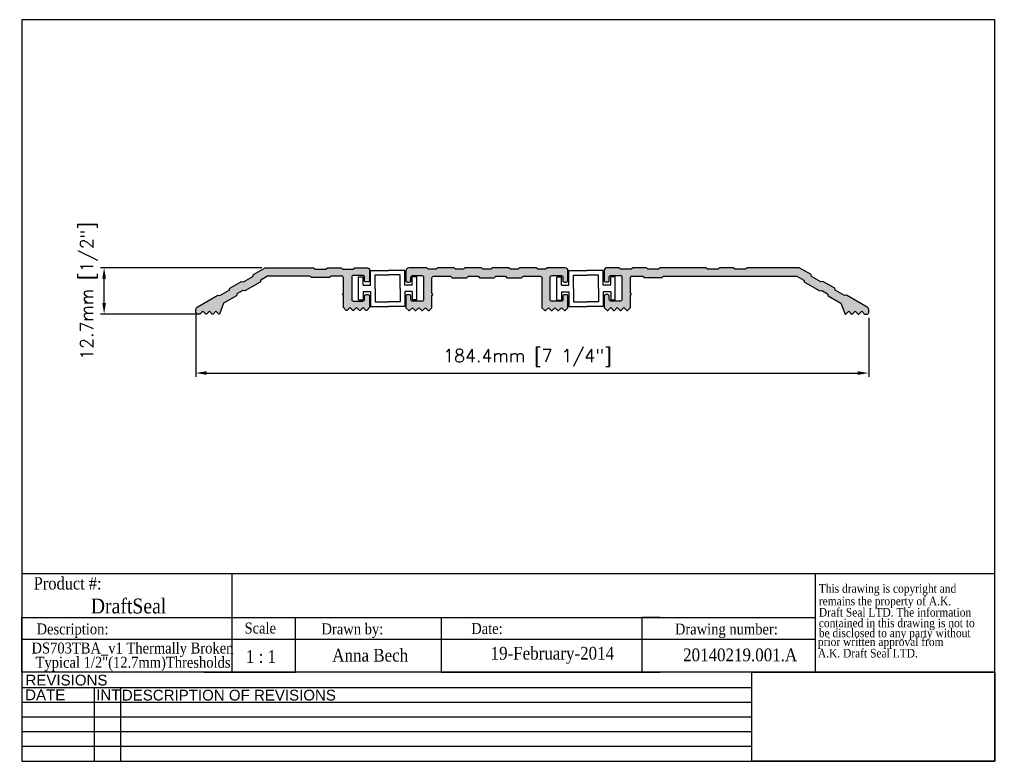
# Model space of a CAD drawing. Header units: millimetres. Extents: x 2362 to 2631, y 15 to 219.
import ezdxf
from ezdxf.enums import TextEntityAlignment as Align

# ---------------------------------------------------------------- set-up
doc = ezdxf.new("R2010")
doc.units = ezdxf.units.MM
doc.header["$MEASUREMENT"] = 0
doc.layers.add('AM_5', color=3, linetype='Continuous', lineweight=25)
doc.layers.add('BORDER', color=7, linetype='Continuous', lineweight=25)
for name, color, linetype in [('Current', 7, 'Continuous'), ('DRAWING', 7, 'Continuous'), ('DRAWING1', 5, 'Continuous'), ('FRAME', 7, 'Continuous')]:
    doc.layers.add(name, color=color, linetype=linetype)
doc.styles.add('DS GROUP', font='arial.ttf')
doc.styles.get("Standard").update_dxf_attribs({"font": 'ROMANS.SHX'})
doc.styles.add('TAG', font='GARA.TTF')
doc.dimstyles.new('AM_ISO$0', dxfattribs={"dimtxt": 1.5, "dimasz": 1.5, "dimexe": 1, "dimexo": 1, "dimgap": 1.5, "dimtad": 1, "dimdec": 0, "dimdsep": 46, "dimtxsty": 'Standard', "dimcen": 0, "dimclrd": 256, "dimclre": 256, "dimclrt": 2, "dimadec": 0, "dimazin": 2, "dimtp": 0.1, "dimtm": 0.1, "dimtfac": 0.71, "dimtdec": 0, "dimtmove": 0, "dimatfit": 3, "dimfxl": 1, "dimlwd": -1, "dimlwe": -1, "dimarcsym": 1})
picture_1 = doc.add_image_def('image1.bmp', size_in_pixel=(901, 331))

# ---------------------------------------------------------------- blocks, each defined once
blk = doc.blocks.new('A$C08671A0E')
at = {"layer": 'FRAME', "style": 'TAG'}
for s, p in [('This drawing is copyright and', (14.8, -52.3)), ('remains the property of A.K.', (14.8, -101.5)), ('Draft Seal LTD. The information', (14.8, -145.7)), ('contained in this drawing is not to  ', (14.8, -187.4)), ('be disclosed to any party without ', (14.8, -226.7)), (' prior written approval from', (0, -261.2)), (' A.K. Draft Seal LTD.', (0, -306.1))]:
    blk.add_text(s, height=33.819, dxfattribs=at).set_placement(p)
blk = doc.blocks.new('*D465')
at = {"layer": 'AM_5', "linetype": 'ByBlock', "transparency": 16777216}
for p, q in [((2409.78, 138.08), (2409.78, 120.69)), ((2594.22, 136.85), (2594.22, 120.69)), ((2412.78, 121.69), (2591.22, 121.69))]:
    blk.add_line(p, q, dxfattribs=at)
at = {"layer": 'AM_5', "transparency": 16777216}
for points in [[(2412.78, 122.19), (2412.78, 121.19), (2409.78, 121.69)], [(2591.22, 122.19), (2591.22, 121.19), (2594.22, 121.69)]]:
    blk.add_solid(points, dxfattribs=at)
at = {"layer": 'Defpoints', "color": 0, "transparency": 16777216}
for p in [(2409.78, 139.08), (2594.22, 137.85), (2594.22, 121.69)]:
    blk.add_point(p, dxfattribs=at)
at = {"layer": 'AM_5', "color": 7, "transparency": 16777216, "insert": (2500.67, 125.86), "char_height": 3.5, "attachment_point": 5}
blk.add_mtext('184.4mm [7 1/4"]', dxfattribs=at)
blk = doc.blocks.new('*D466')
at = {"layer": 'AM_5', "linetype": 'ByBlock', "transparency": 16777216}
for p, q in [((2427.83, 150.55), (2383.64, 150.55)), ((2384.64, 140.85), (2384.64, 147.55)), ((2409.54, 137.85), (2383.64, 137.85))]:
    blk.add_line(p, q, dxfattribs=at)
at = {"layer": 'AM_5', "transparency": 16777216}
for points in [[(2384.14, 147.55), (2385.14, 147.55), (2384.64, 150.55)], [(2384.14, 140.85), (2385.14, 140.85), (2384.64, 137.85)]]:
    blk.add_solid(points, dxfattribs=at)
at = {"layer": 'Defpoints', "color": 0, "transparency": 16777216}
for p in [(2384.64, 150.55), (2428.83, 150.55), (2410.54, 137.85)]:
    blk.add_point(p, dxfattribs=at)
at = {"layer": 'AM_5', "color": 7, "transparency": 16777216, "insert": (2380.47, 144.2), "char_height": 3.5, "attachment_point": 5, "rotation": 90}
blk.add_mtext('12.7mm [1/2"]', dxfattribs=at)

msp = doc.modelspace()

# ---------------------------------------------------------------- hatches: boundary and pattern name
for points in [[(2455.6, 148.42, -0.414214), (2456, 148.02), (2456, 147.07, 0.414214), (2456.4, 146.67), (2457, 146.67, 0.414214), (2457.4, 147.07), (2457.4, 149.75, 0.414214), (2456.6, 150.55), (2453.33, 150.55), (2452.93, 150.15), (2449.98, 150.15), (2449.58, 150.55), (2445.83, 150.55), (2445.43, 150.15), (2442.48, 150.15), (2442.08, 150.55), (2428.83, 150.55), (2425.58, 148.67), (2425.43, 148.12), (2422.88, 146.65), (2422.33, 146.8), (2419.09, 144.92), (2418.94, 144.37), (2416.38, 142.9), (2415.84, 143.05), (2410.18, 139.78, 0.26795), (2409.78, 139.08), (2409.78, 138.25, 0.414214), (2410.18, 137.85), (2410.91, 137.85), (2411.7, 138.64), (2412.49, 137.85), (2412.7, 137.85), (2413.49, 138.64), (2414.28, 137.85), (2414.49, 137.85), (2415.28, 138.64), (2416.07, 137.85), (2416.23, 137.85), (2417.39, 140.82), (2420.91, 142.86), (2421.06, 143.4), (2422.66, 144.33), (2423.2, 144.18), (2427.41, 146.61), (2427.56, 147.15), (2429.44, 148.25), (2441.13, 148.25), (2441.53, 147.85), (2446.38, 147.85), (2446.78, 148.25), (2449.83, 148.25, -0.414214), (2450.23, 147.85), (2450.23, 143.52, 1), (2450.23, 143.02), (2450.23, 139.64), (2451.02, 138.85), (2451.24, 138.85), (2452.03, 139.64), (2452.82, 138.85), (2453.03, 138.85), (2453.82, 139.64), (2454.61, 138.85), (2454.82, 138.85), (2455.61, 139.64), (2456.4, 138.85), (2456.61, 138.85), (2457.4, 139.64), (2457.4, 142.77, 0.414214), (2457, 143.17), (2456.4, 143.17, 0.414214), (2456, 142.77), (2456, 141.82, -0.414214), (2455.6, 141.42), (2452.93, 141.42, -0.414214), (2452.53, 141.82), (2452.53, 148.02, -0.414214), (2452.93, 148.42)], [(2574.56, 148.25), (2576.45, 147.15), (2576.59, 146.61), (2580.8, 144.18), (2581.34, 144.33), (2582.94, 143.4), (2583.09, 142.86), (2586.61, 140.82), (2587.77, 137.85), (2587.94, 137.85), (2588.73, 138.64), (2589.52, 137.85), (2589.73, 137.85), (2590.52, 138.64), (2591.31, 137.85), (2591.52, 137.85), (2592.31, 138.64), (2593.1, 137.85), (2593.82, 137.85, 0.414214), (2594.22, 138.25), (2594.22, 139.08, 0.26795), (2593.82, 139.78), (2588.16, 143.05), (2587.62, 142.9), (2585.06, 144.37), (2584.92, 144.92), (2581.67, 146.8), (2581.12, 146.65), (2578.57, 148.12), (2578.42, 148.67), (2575.17, 150.55), (2560.84, 150.55), (2560.44, 150.15), (2557.49, 150.15), (2557.09, 150.55), (2553.34, 150.55), (2552.94, 150.15), (2549.99, 150.15), (2549.59, 150.55), (2537.04, 150.55), (2536.64, 150.15), (2533.69, 150.15), (2533.29, 150.55), (2529.54, 150.55), (2529.14, 150.15), (2526.19, 150.15), (2525.79, 150.55), (2522.52, 150.55, 0.414214), (2521.72, 149.75), (2521.72, 147.07, 0.414214), (2522.12, 146.67), (2522.72, 146.67, 0.414214), (2523.12, 147.07), (2523.12, 148.02, -0.414214), (2523.52, 148.42), (2526.19, 148.42, -0.414214), (2526.59, 148.02), (2526.59, 141.82, -0.414214), (2526.19, 141.42), (2523.52, 141.42, -0.414214), (2523.12, 141.82), (2523.12, 142.77, 0.414214), (2522.72, 143.17), (2522.12, 143.17, 0.414214), (2521.72, 142.77), (2521.72, 139.64), (2522.51, 138.85), (2522.72, 138.85), (2523.51, 139.64), (2524.3, 138.85), (2524.51, 138.85), (2525.3, 139.64), (2526.09, 138.85), (2526.3, 138.85), (2527.09, 139.64), (2527.88, 138.85), (2528.1, 138.85), (2528.89, 139.64), (2528.89, 143.02, 1), (2528.89, 143.52), (2528.89, 147.85, -0.414214), (2529.29, 148.25), (2532.34, 148.25), (2532.74, 147.85), (2537.6, 147.85), (2538, 148.25)]]:
    msp.add_hatch(color=256).paths.add_polyline_path(points)
at = {"layer": 'Current'}
msp.add_hatch(color=256, dxfattribs=at).paths.add_polyline_path([(2487.13, 148.21), (2487.53, 147.81), (2491.59, 147.81), (2491.99, 148.21), (2494.63, 148.21), (2495.03, 147.81), (2499.09, 147.81), (2499.49, 148.21), (2504.22, 148.21, -0.414214), (2504.62, 147.81), (2504.62, 139.6), (2505.41, 138.81), (2505.63, 138.81), (2506.42, 139.6), (2507.21, 138.81), (2507.42, 138.81), (2508.21, 139.6), (2509, 138.81), (2509.21, 138.81), (2510, 139.6), (2510.79, 138.81), (2511, 138.81), (2511.79, 139.6), (2511.79, 142.73, 0.414214), (2511.39, 143.13), (2510.79, 143.13, 0.414214), (2510.39, 142.73), (2510.39, 141.78, -0.414214), (2509.99, 141.38), (2507.32, 141.38, -0.414214), (2506.92, 141.78), (2506.92, 147.98, -0.414214), (2507.32, 148.38), (2509.99, 148.38, -0.414214), (2510.39, 147.98), (2510.39, 147.03, 0.414214), (2510.79, 146.63), (2511.39, 146.63, 0.414214), (2511.79, 147.03), (2511.79, 149.71, 0.414214), (2510.99, 150.51), (2506.04, 150.51), (2505.64, 150.11), (2503.49, 150.11), (2503.09, 150.51), (2498.54, 150.51), (2498.14, 150.11), (2495.99, 150.11), (2495.59, 150.51), (2491.04, 150.51), (2490.64, 150.11), (2488.49, 150.11), (2488.09, 150.51), (2483.54, 150.51), (2483.14, 150.11), (2480.99, 150.11), (2480.59, 150.51), (2476.04, 150.51), (2475.64, 150.11), (2473.49, 150.11), (2473.09, 150.51), (2468.14, 150.51, 0.414214), (2467.34, 149.71), (2467.34, 147.03, 0.414214), (2467.74, 146.63), (2468.34, 146.63, 0.414214), (2468.74, 147.03), (2468.74, 147.98, -0.414214), (2469.14, 148.38), (2471.81, 148.38, -0.414214), (2472.21, 147.98), (2472.21, 141.78, -0.414214), (2471.81, 141.38), (2469.14, 141.38, -0.414214), (2468.74, 141.78), (2468.74, 142.73, 0.414214), (2468.34, 143.13), (2467.74, 143.13, 0.414214), (2467.34, 142.73), (2467.34, 139.6), (2468.13, 138.81), (2468.34, 138.81), (2469.13, 139.6), (2469.92, 138.81), (2470.13, 138.81), (2470.92, 139.6), (2471.71, 138.81), (2471.92, 138.81), (2472.71, 139.6), (2473.5, 138.81), (2473.72, 138.81), (2474.51, 139.6), (2474.51, 142.99, 1), (2474.51, 143.49), (2474.51, 147.81, -0.414214), (2474.91, 148.21), (2479.63, 148.21), (2480.03, 147.81), (2484.09, 147.81), (2484.49, 148.21)])

# ---------------------------------------------------------------- linework, layer by layer
for p, q in [((2362.06, 66.79), (2579.51, 66.79)), ((2419.68, 66.79), (2419.68, 54.73)), ((2579.51, 66.79), (2579.51, 39.73)), ((2362.06, 39.73), (2362.06, 54.73)), ((2362.06, 54.73), (2579.51, 54.73)), ((2362.06, 54.73), (2362.06, 49.73)), ((2362.06, 54.73), (2362.06, 48.73)), ((2362.06, 54.73), (2412.06, 54.73)), ((2419.68, 54.73), (2419.68, 39.73)), ((2437.06, 39.73), (2437.06, 54.73)), ((2437.06, 54.73), (2477.06, 54.73)), ((2477.06, 54.73), (2477.06, 39.73)), ((2537.06, 54.73), (2532.06, 54.73)), ((2532.06, 54.73), (2532.06, 39.73)), ((2362.06, 48.73), (2362.06, 50.23)), ((2362.06, 48.73), (2579.51, 48.73)), ((2362.06, 39.73), (2362.06, 42.73)), ((2412.06, 39.73), (2437.06, 39.73)), ((2477.06, 39.73), (2537.06, 39.73))]:
    msp.add_line(p, q)
msp.add_lwpolyline([(2533.29, 150.55), (2529.54, 150.55), (2529.14, 150.15), (2526.19, 150.15), (2525.79, 150.55), (2522.52, 150.55, 0.414214), (2521.72, 149.75), (2521.72, 147.07, 0.414214), (2522.12, 146.67), (2522.72, 146.67, 0.414214), (2523.12, 147.07), (2523.12, 148.02, -0.414214), (2523.52, 148.42), (2526.19, 148.42, -0.414214), (2526.59, 148.02), (2526.59, 141.82, -0.414214), (2526.19, 141.42), (2523.52, 141.42, -0.414214), (2523.12, 141.82), (2523.12, 142.77, 0.414214), (2522.72, 143.17), (2522.12, 143.17, 0.414214), (2521.72, 142.77), (2521.72, 139.64), (2522.51, 138.85), (2522.72, 138.85), (2523.51, 139.64), (2524.3, 138.85), (2524.51, 138.85), (2525.3, 139.64), (2526.09, 138.85), (2526.3, 138.85), (2527.09, 139.64), (2527.88, 138.85), (2528.1, 138.85), (2528.89, 139.64), (2528.89, 143.02, 1), (2528.89, 143.52), (2528.89, 147.85, -0.414214), (2529.29, 148.25), (2532.34, 148.25), (2532.74, 147.85), (2537.6, 147.85), (2538, 148.25), (2574.56, 148.25), (2576.45, 147.15), (2576.59, 146.61), (2580.8, 144.18), (2581.34, 144.33), (2582.94, 143.4), (2583.09, 142.86), (2586.61, 140.82), (2587.77, 137.85), (2587.94, 137.85), (2588.73, 138.64), (2589.52, 137.85), (2589.73, 137.85), (2590.52, 138.64), (2591.31, 137.85), (2591.52, 137.85), (2592.31, 138.64), (2593.1, 137.85), (2593.82, 137.85, 0.414214), (2594.22, 138.25), (2594.22, 139.08, 0.26795), (2593.82, 139.78), (2588.16, 143.05), (2587.62, 142.9), (2585.06, 144.37), (2584.92, 144.92), (2581.67, 146.8), (2581.12, 146.65), (2578.57, 148.12), (2578.42, 148.67), (2575.17, 150.55), (2560.84, 150.55), (2560.44, 150.15), (2557.49, 150.15), (2557.09, 150.55), (2553.34, 150.55), (2552.94, 150.15), (2549.99, 150.15), (2549.59, 150.55), (2537.04, 150.55), (2536.64, 150.15), (2533.69, 150.15)], format="xyb", close=True)
at = {"layer": 'BORDER'}
for p, q in [((2362.06, 218.5), (2362.06, 15.3)), ((2628.76, 218.5), (2362.06, 218.5)), ((2628.76, 15.3), (2628.76, 218.5)), ((2409.78, 138.25), (2409.78, 137.61)), ((2409.78, 137.61), (2410.18, 137.85)), ((2410.18, 137.85), (2409.78, 137.85)), ((2579.51, 66.79), (2628.76, 66.79)), ((2628.76, 39.73), (2362.06, 39.73)), ((2562.14, 35.42), (2362.06, 35.42)), ((2381.93, 35.42), (2381.93, 15.3)), ((2389.14, 35.42), (2389.14, 15.3)), ((2562.14, 31.4), (2362.06, 31.4)), ((2562.14, 27.37), (2362.06, 27.37)), ((2562.14, 23.35), (2362.06, 23.35)), ((2562.14, 19.33), (2362.06, 19.33)), ((2362.06, 15.3), (2628.76, 15.3))]:
    msp.add_line(p, q, dxfattribs=at)
at = {"layer": 'Current'}
msp.add_lwpolyline([(2445.83, 150.55), (2449.58, 150.55), (2449.98, 150.15), (2452.93, 150.15), (2453.33, 150.55), (2456.6, 150.55, -0.414214), (2457.4, 149.75), (2457.4, 147.07, -0.414214), (2457, 146.67), (2456.4, 146.67, -0.414214), (2456, 147.07), (2456, 148.02, 0.414214), (2455.6, 148.42), (2452.93, 148.42, 0.414214), (2452.53, 148.02), (2452.53, 141.82, 0.414214), (2452.93, 141.42), (2455.6, 141.42, 0.414214), (2456, 141.82), (2456, 142.77, -0.414214), (2456.4, 143.17), (2457, 143.17, -0.414214), (2457.4, 142.77), (2457.4, 139.64), (2456.61, 138.85), (2456.4, 138.85), (2455.61, 139.64), (2454.82, 138.85), (2454.61, 138.85), (2453.82, 139.64), (2453.03, 138.85), (2452.82, 138.85), (2452.03, 139.64), (2451.24, 138.85), (2451.02, 138.85), (2450.23, 139.64), (2450.23, 143.02, -1), (2450.23, 143.52), (2450.23, 147.85, 0.414214), (2449.83, 148.25), (2446.78, 148.25), (2446.38, 147.85), (2441.53, 147.85), (2441.13, 148.25), (2429.44, 148.25), (2427.56, 147.15), (2427.41, 146.61), (2423.2, 144.18), (2422.66, 144.33), (2421.06, 143.4), (2420.91, 142.86), (2417.39, 140.82), (2416.23, 137.85), (2416.07, 137.85), (2415.28, 138.64), (2414.49, 137.85), (2414.28, 137.85), (2413.49, 138.64), (2412.7, 137.85), (2412.49, 137.85), (2411.7, 138.64), (2410.91, 137.85), (2410.18, 137.85, -0.414214), (2409.78, 138.25), (2409.78, 139.08, -0.26795), (2410.18, 139.78), (2415.84, 143.05), (2416.38, 142.9), (2418.94, 144.37), (2419.09, 144.92), (2422.33, 146.8), (2422.88, 146.65), (2425.43, 148.12), (2425.58, 148.67), (2428.83, 150.55), (2442.08, 150.55), (2442.48, 150.15), (2445.43, 150.15)], format="xyb", close=True, dxfattribs=at)
at = {"layer": 'DRAWING'}
msp.add_lwpolyline([(2479.63, 148.21), (2480.03, 147.81), (2484.09, 147.81), (2484.49, 148.21), (2487.13, 148.21), (2487.53, 147.81), (2491.59, 147.81), (2491.99, 148.21), (2494.63, 148.21), (2495.03, 147.81), (2499.09, 147.81), (2499.49, 148.21), (2504.22, 148.21, -0.414214), (2504.62, 147.81), (2504.62, 139.6), (2505.41, 138.81), (2505.63, 138.81), (2506.42, 139.6), (2507.21, 138.81), (2507.42, 138.81), (2508.21, 139.6), (2509, 138.81), (2509.21, 138.81), (2510, 139.6), (2510.79, 138.81), (2511, 138.81), (2511.79, 139.6), (2511.79, 142.73, 0.414214), (2511.39, 143.13), (2510.79, 143.13, 0.414214), (2510.39, 142.73), (2510.39, 141.78, -0.414214), (2509.99, 141.38), (2507.32, 141.38, -0.414214), (2506.92, 141.78), (2506.92, 147.98, -0.414214), (2507.32, 148.38), (2509.99, 148.38, -0.414214), (2510.39, 147.98), (2510.39, 147.03, 0.414214), (2510.79, 146.63), (2511.39, 146.63, 0.414214), (2511.79, 147.03), (2511.79, 149.71, 0.414214), (2510.99, 150.51), (2506.04, 150.51), (2505.64, 150.11), (2503.49, 150.11), (2503.09, 150.51), (2498.54, 150.51), (2498.14, 150.11), (2495.99, 150.11), (2495.59, 150.51), (2491.04, 150.51), (2490.64, 150.11), (2488.49, 150.11), (2488.09, 150.51), (2483.54, 150.51), (2483.14, 150.11), (2480.99, 150.11), (2480.59, 150.51), (2476.04, 150.51), (2475.64, 150.11), (2473.49, 150.11), (2473.09, 150.51), (2468.14, 150.51, 0.414214), (2467.34, 149.71), (2467.34, 147.03, 0.414214), (2467.74, 146.63), (2468.34, 146.63, 0.414214), (2468.74, 147.03), (2468.74, 147.98, -0.414214), (2469.14, 148.38), (2471.81, 148.38, -0.414214), (2472.21, 147.98), (2472.21, 141.78, -0.414214), (2471.81, 141.38), (2469.14, 141.38, -0.414214), (2468.74, 141.78), (2468.74, 142.73, 0.414214), (2468.34, 143.13), (2467.74, 143.13, 0.414214), (2467.34, 142.73), (2467.34, 139.6), (2468.13, 138.81), (2468.34, 138.81), (2469.13, 139.6), (2469.92, 138.81), (2470.13, 138.81), (2470.92, 139.6), (2471.71, 138.81), (2471.92, 138.81), (2472.71, 139.6), (2473.5, 138.81), (2473.72, 138.81), (2474.51, 139.6), (2474.51, 142.99, 1), (2474.51, 143.49), (2474.51, 147.81, -0.414214), (2474.91, 148.21)], format="xyb", close=True, dxfattribs=at)
at = {"layer": 'DRAWING1'}
for p, q in [((2457.67, 149.83), (2462.62, 149.83)), ((2457.67, 145.77), (2457.67, 149.83)), ((2458.94, 144.88), (2458.94, 148.56)), ((2458.94, 148.56), (2462.62, 148.56)), ((2467.07, 149.83), (2462.62, 149.83)), ((2465.8, 148.56), (2462.62, 148.56)), ((2465.8, 144.88), (2465.8, 148.56)), ((2467.07, 145.77), (2467.07, 149.83)), ((2512.06, 149.8), (2517.01, 149.8)), ((2512.06, 145.74), (2512.06, 149.8)), ((2513.33, 144.85), (2513.33, 148.53)), ((2513.33, 148.53), (2517.01, 148.53)), ((2521.45, 149.8), (2517.01, 149.8)), ((2520.18, 148.53), (2517.01, 148.53)), ((2520.18, 144.85), (2520.18, 148.53)), ((2521.45, 145.74), (2521.45, 149.8)), ((2454.37, 141.71), (2454.37, 148.06)), ((2454.37, 148.06), (2455.64, 148.06)), ((2455.64, 145.77), (2455.64, 148.06)), ((2455.64, 145.77), (2457.67, 145.77)), ((2469.1, 145.77), (2467.07, 145.77)), ((2469.1, 145.77), (2469.1, 148.06)), ((2470.37, 148.06), (2469.1, 148.06)), ((2470.37, 141.71), (2470.37, 148.06)), ((2508.75, 141.67), (2508.75, 148.02)), ((2508.75, 148.02), (2510.02, 148.02)), ((2510.02, 145.74), (2510.02, 148.02)), ((2523.49, 145.74), (2523.49, 148.02)), ((2524.76, 148.02), (2523.49, 148.02)), ((2524.76, 141.67), (2524.76, 148.02)), ((2455.64, 143.99), (2457.67, 143.99)), ((2455.64, 143.99), (2455.64, 141.71)), ((2457.67, 143.99), (2457.67, 139.93)), ((2458.94, 144.88), (2458.94, 141.2)), ((2465.8, 144.88), (2465.8, 141.2)), ((2467.07, 143.99), (2467.07, 139.93)), ((2469.1, 143.99), (2467.07, 143.99)), ((2469.1, 143.99), (2469.1, 141.71)), ((2510.02, 145.74), (2512.06, 145.74)), ((2510.02, 143.96), (2512.06, 143.96)), ((2510.02, 143.96), (2510.02, 141.67)), ((2512.06, 143.96), (2512.06, 139.9)), ((2513.33, 144.85), (2513.33, 141.17)), ((2520.18, 144.85), (2520.18, 141.17)), ((2523.49, 145.74), (2521.45, 145.74)), ((2521.45, 143.96), (2521.45, 139.9)), ((2523.49, 143.96), (2521.45, 143.96)), ((2523.49, 143.96), (2523.49, 141.67)), ((2454.37, 141.71), (2455.64, 141.71)), ((2458.94, 141.2), (2462.62, 141.2)), ((2465.8, 141.2), (2462.62, 141.2)), ((2470.37, 141.71), (2469.1, 141.71)), ((2508.75, 141.67), (2510.02, 141.67)), ((2513.33, 141.17), (2517.01, 141.17)), ((2520.18, 141.17), (2517.01, 141.17)), ((2524.76, 141.67), (2523.49, 141.67)), ((2457.67, 139.93), (2462.62, 139.93)), ((2467.07, 139.93), (2462.62, 139.93)), ((2512.06, 139.9), (2517.01, 139.9)), ((2521.45, 139.9), (2517.01, 139.9))]:
    msp.add_line(p, q, dxfattribs=at)
at = {"layer": 'FRAME', "color": 1}
for q in [(2562.14, 39.74), (2562.14, 39.73)]:
    msp.add_line((2562.14, 15.3), q, dxfattribs=at)

# ---------------------------------------------------------------- block references
at = {"xscale": 0.06987750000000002, "yscale": 0.06987750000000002, "zscale": 0.06987750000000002}
msp.add_blockref('A$C08671A0E', (2579.51, 65.14), dxfattribs=at)

# ---------------------------------------------------------------- texts
at = {"layer": 'BORDER', "attachment_point": 2, "style": 'DS GROUP'}
for s, width, insert, char_height in [('REVISIONS', 20.3868, (2374.32, 39.03), 2.953), ('DATE', 20.3868, (2368.5, 34.99), 2.953), ('INT', 20.3868, (2385.79, 34.99), 2.953), ('DESCRIPTION OF REVISIONS', 103.8609, (2418.84, 34.91), 2.9531)]:
    msp.add_mtext_dynamic_manual_height_columns(s, width=width, gutter_width=7.5, heights=[0], dxfattribs=dict(at, insert=insert, char_height=char_height))
at = {"layer": 'FRAME', "style": 'TAG'}
for s, height, p in [('Product #:', 3.382, (2374.65, 64.13)), ('DraftSeal', 4.069, (2391.34, 57.98)), ('Description:', 3, (2375.98, 51.11)), ('Drawn by:', 3, (2452.69, 51.18)), ('Date:', 3, (2489.58, 51.66)), ('Drawing number:', 3, (2555.2, 51.15)), ('1 : 1', 3.5, (2427.65, 44)), ('Anna Bech', 3.5, (2457.58, 44.44)), ('19-February-2014', 3.5, (2507.5, 44.44)), ('20140219.001.A', 3.5, (2558.98, 44.45))]:
    msp.add_text(s, height=height, dxfattribs=at).set_placement(p, align=Align.MIDDLE)
msp.add_text('Scale', height=3, dxfattribs=at).set_placement((2423.13, 50.32))
for s, p in [('DS703TBA_v1 Thermally Broken ', (2392.91, 44.84)), ('Typical 1/2"(12.7mm)Thresholds', (2392.57, 40.94))]:
    msp.add_text(s, height=3, dxfattribs=at).set_placement(p, align=Align.CENTER)

# ---------------------------------------------------------------- dimensions: what is measured, and where the dimension line sits
at = {"layer": 'AM_5'}
dim = msp.add_linear_dim(base=(2384.64, 150.55), p1=(2410.54, 137.85), p2=(2428.83, 150.55), angle=90, dimstyle='AM_ISO$0', override={"dimtxt": 3.5, "dimasz": 3, "dimdec": 1, "dimpost": '<>mm', "dimclrt": 7}, dxfattribs=at)
dim.commit()
dim.dimension.update_dxf_attribs({"geometry": '*D466', "text_midpoint": (2384.64, 144.2), "dimtype": 160})
dim = msp.add_linear_dim(base=(2594.22, 121.69), p1=(2409.78, 139.08), p2=(2594.22, 137.85), dimstyle='AM_ISO$0', override={"dimtxt": 3.5, "dimasz": 3, "dimdec": 1, "dimpost": '<>mm', "dimclrt": 7}, dxfattribs=at)
dim.commit()
dim.dimension.update_dxf_attribs({"geometry": '*D465', "text_midpoint": (2500.67, 121.69), "dimtype": 160})

# ---------------------------------------------------------------- pictures from other files: only their frames are drawn
image = msp.add_image(picture_1, insert=(2562.14, 15.3), size_in_units=(66.62, 24.47))
image.dxf.flags = 7

doc.saveas('drawing.dxf')
